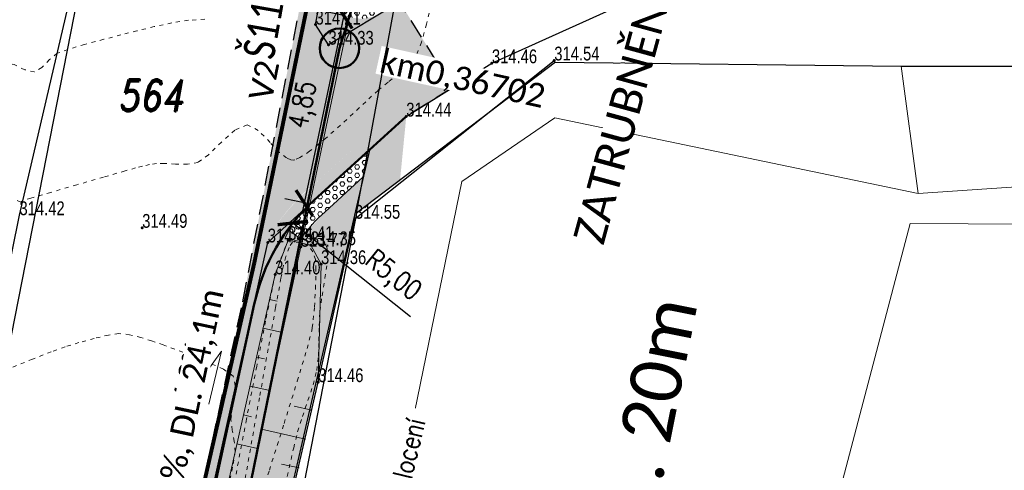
# Model space of a CAD drawing. Header units: feet. Extents: x -783217 to -782936, y -1044805 to -1043930.
# Tile 6 of 81: x -783124 to -783099, y -1044695 to -1044684. Entities that reach past the tile are written whole.
import ezdxf
from ezdxf import colors
from ezdxf.entities.mleader import LeaderData, LeaderLine
from ezdxf.enums import TextEntityAlignment as Align
from ezdxf.math import Vec2, Vec3

# ---------------------------------------------------------------- set-up
doc = ezdxf.new("R2010")
doc.units = ezdxf.units.FT
doc.header["$MEASUREMENT"] = 0
for name, pattern in [('ACAD_ISO07W100', [3, 0, -3]), ('V1a', [1, 1, 0]), ('ČÁRKOVANÁ', [0.75, 0.5, -0.25])]:
    doc.linetypes.add(name, pattern=pattern)
doc.layers.get('Defpoints').update_dxf_attribs({"lineweight": 9})
for name, color, linetype, lineweight in [('_DZ vodorovné', 5, 'Continuous', 15), ('BOURÁNÍ', 1, 'Continuous', 50), ('K_silniční obrubník', 1, 'Continuous', 50), ('K_záhon. obr.', 202, 'Continuous', 30), ('KAN-návrh', 16, 'KANVBRDO', 50), ('KAN-popis', 14, 'Continuous', 30), ('KN_hranice pozemků', 140, 'Continuous', 30), ('KN_slučky', 253, 'Continuous', 9), ('popis kan', 1, 'Continuous', 25), ('POPIS-VELKÉ', 1, 'Continuous', 50), ('S_UV NOVÉ', 14, 'Continuous', 30), ('Vrstevnice', 250, 'ACAD_ISO07W100', 15), ('Vrstva 51', 7, 'Continuous', 0), ('Z_svahování', 36, 'Continuous', 9), ('Z_VÝŠKY', 7, 'Continuous', 9), ('Z_VÝŠKY NETISK', 252, 'Continuous', 9), ('ŠRAFY', 9, 'Continuous', 9), ('šrafy varovné pásy', 230, 'Continuous', 5)]:
    doc.layers.add(name, color=color, linetype=linetype, lineweight=lineweight)
for name, color, linetype in [('A_kóty', 1, 'Continuous'), ('A_kóty směrová', 1, 'Continuous'), ('K-HRANA KOMUNIKACE', 1, 'Continuous'), ('KN_značky kultur', 7, 'Continuous'), ('KN_čísla pozemků', 140, 'Continuous'), ('nové sklony', 1, 'Continuous'), ('NOVÝ POPIS', 1, 'Continuous'), ('Z_hrany ploch', 7, 'Continuous'), ('Z_oploceni', 3, 'PLOTDRTL')]:
    doc.layers.add(name, color=color, linetype=linetype)
doc.layers.add('SRF_CHODNÍKY', color=7, linetype='Continuous', lineweight=25, true_color=0xf5f089)
doc.layers.add('šrafy zeleň', color=7, linetype='Continuous', lineweight=13, true_color=0xdaf1b1)
doc.styles.add('calibri', font='calibri.ttf')
doc.styles.add('Legend', font='calibri.ttf')
doc.styles.add('RomanD', font='romand.shx', dxfattribs={"width": 0.7, "oblique": 10})
doc.styles.add('ROMANS', font='romans.shx', dxfattribs={"width": 0.8})
doc.styles.add('Style-cs_Working', font='cs_Working.shx')
doc.styles.add('znacky', font='arial.ttf')
doc.linetypes.add('6.2321', pattern='A,3.5,-4,[24,dgnlstyle-is.shx,S=0.015865,R=0,X=0,Y=0],6,-3,3.5', length=20)
doc.linetypes.add('KANVBRDO', pattern='A,7,-6.5,[6,civil.shx,S=1,R=0,X=0,Y=0],-6.5', length=20)
doc.linetypes.add('PLOTDRTL', pattern='A,5,[95,civil.shx,S=1,R=0,X=0,Y=0],5', length=10)
doc.dimstyles.new('situ 250', dxfattribs={"dimscale": 0.25, "dimtxt": 2, "dimasz": 2.2, "dimexe": 2, "dimexo": 2, "dimgap": 0.8, "dimtad": 1, "dimrnd": 0.05, "dimzin": 3, "dimtxsty": 'ROMANS', "dimblk": 'ARCHTICK', "dimcen": 0.09, "dimdle": 1, "dimadec": 1, "dimazin": 3, "dimtfac": 1, "dimtofl": 0, "dimtmove": 0, "dimatfit": 2, "dimldrblk": 'TerminatorOpen_0.5', "dimfxl": 4, "dimfxlon": 1, "dimfrac": 2, "dimtzin": 3, "dimarcsym": 0})

# ---------------------------------------------------------------- blocks, each defined once
blk = doc.blocks.new('4.02_1')
at = {"layer": 'KN_značky kultur', "linetype": 'Continuous'}
h = blk.add_hatch(color=256, dxfattribs=at)
edge = h.paths.add_edge_path()
edge.add_arc((0, 0), 0.175, 0, 360)
blk = doc.blocks.new('_ArchTick')
at = {"color": 0, "linetype": 'ByBlock', "const_width": 0.15}
blk.add_lwpolyline([(-0.5, -0.5), (0.5, 0.5)], dxfattribs=at)
blk = doc.blocks.new('*D53')
at = {"layer": 'A_kóty', "color": 0, "linetype": 'Continuous', "lineweight": -2, "ltscale": 0.5, "transparency": 16777216}
for p, q in [((-783116.131, -1044683.179), (-783117.235, -1044688.414)), ((-783116.183, -1044683.424), (-783116.672, -1044683.321)), ((-783117.183, -1044688.17), (-783117.673, -1044688.067))]:
    blk.add_line(p, q, dxfattribs=at)
at = {"layer": 'Defpoints', "color": 0, "linetype": 'Continuous', "ltscale": 0.5, "transparency": 16777216}
for p in [(-783116.042, -1044683.454), (-783117.183, -1044688.17), (-783117.042, -1044688.2)]:
    blk.add_point(p, dxfattribs=at)
at = {"layer": 'A_kóty', "color": 0, "linetype": 'Continuous', "lineweight": -2, "ltscale": 0.5, "transparency": 16777216, "xscale": 0.55, "yscale": 0.55, "zscale": 0.55}
for p, rotation in [((-783116.183, -1044683.424), 78.09685045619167), ((-783117.183, -1044688.17), 258.0968504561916)]:
    blk.add_blockref('_ArchTick', p, dxfattribs=dict(at, rotation=rotation))
at = {"layer": 'A_kóty', "color": 0, "linetype": 'Continuous', "ltscale": 0.5, "transparency": 16777216, "insert": (-783117.17, -1044685.694), "char_height": 0.5, "attachment_point": 5, "rotation": 78.0969, "style": 'ROMANS'}
blk.add_mtext('4,85', dxfattribs=at)
blk = doc.blocks.new('TerminatorOpen_0.5')
at = {"color": 0, "linetype": 'ByBlock', "lineweight": -2}
for q in [(-1, 0.25), (-1, 0), (-1, -0.25)]:
    blk.add_line((0, 0), q, dxfattribs=at)
blk = doc.blocks.new('*D77')
at = {"layer": 'A_kóty směrová', "color": 0, "lineweight": -2, "ltscale": 0.5, "transparency": 16777216}
blk.add_line((-783114.489, -1044691.057), (-783117.473, -1044688.678), dxfattribs=at)
at = {"layer": 'Defpoints', "color": 0, "ltscale": 0.5, "transparency": 16777216}
for p in [(-783117.473, -1044688.678), (-783113.564, -1044691.795)]:
    blk.add_point(p, dxfattribs=at)
at = {"layer": 'A_kóty směrová', "color": 0, "lineweight": -2, "ltscale": 0.5, "transparency": 16777216, "xscale": 0.55, "yscale": 0.55, "zscale": 0.55, "rotation": 141.4315246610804}
blk.add_blockref('_ArchTick', (-783117.473, -1044688.678), dxfattribs=at)
at = {"layer": 'A_kóty směrová', "color": 0, "ltscale": 0.5, "transparency": 16777216, "insert": (-783114.961, -1044690.045), "char_height": 0.5, "attachment_point": 5, "rotation": 321.4315, "style": 'ROMANS'}
blk.add_mtext('R5,00', dxfattribs=at)

msp = doc.modelspace()

# ---------------------------------------------------------------- hatches: boundary and pattern name
at = {"layer": 'SRF_CHODNÍKY', "ltscale": 0.5}
h = msp.add_hatch(color=256, dxfattribs=at)
h.dxf.hatch_style = 1
edge = h.paths.add_edge_path()
edge.add_line((-783115.699, -1044687.519), (-783116.658, -1044688.391))
edge.add_line((-783116.658, -1044688.391), (-783117.277, -1044689.079))
edge.add_line((-783117.277, -1044689.079), (-783117.6, -1044688.843))
edge.add_arc((-783113.564, -1044691.795), 5, 143.8139, 167.7697)
edge.add_line((-783118.451, -1044690.736), (-783121.77, -1044706.052))
edge.add_line((-783121.77, -1044706.052), (-783121.377, -1044706.123))
edge.add_arc((-783120.787, -1044706.235), 0.6, 169.2964, 257.5743)
edge.add_line((-783120.916, -1044706.821), (-783120.021, -1044707.018))
edge.add_line((-783120.021, -1044707.018), (-783118.795, -1044700.965))
edge.add_line((-783118.795, -1044700.965), (-783115.699, -1044687.519))
at = {"layer": 'ŠRAFY', "linetype": 'Continuous', "ltscale": 0.5}
h = msp.add_hatch(color=256, dxfattribs=at)
h.dxf.hatch_style = 1
edge = h.paths.add_edge_path()
edge.add_line((-783116.875, -1044681.025), (-783117.468, -1044684.087))
edge.add_arc((-783116.599, -1044683.593), 1, 209.5996, 301.0806)
edge.add_line((-783116.082, -1044684.45), (-783114.471, -1044683.555))
edge.add_line((-783114.471, -1044683.555), (-783114.77, -1044683.075))
edge.add_line((-783114.77, -1044683.075), (-783115.233, -1044683.354))
edge.add_arc((-783115.749, -1044682.498), 1, 163.3627, 301.0806, ccw=False)
edge.add_line((-783116.707, -1044682.211), (-783109.45, -1044657.925))
edge.add_line((-783109.45, -1044657.925), (-783109.935, -1044657.801))
edge.add_line((-783109.935, -1044657.801), (-783116.875, -1044681.025))
h = msp.add_hatch(color=256, dxfattribs=at)
h.dxf.hatch_style = 1
edge = h.paths.add_edge_path()
edge.add_line((-783117.468, -1044684.087), (-783118.744, -1044690.672))
edge.add_arc((-783113.439, -1044691.845), 5.433, 128.5216, 167.5293, ccw=False)
edge.add_line((-783116.823, -1044687.595), (-783115.776, -1044686.643))
edge.add_line((-783115.776, -1044686.643), (-783113.42, -1044685.246))
edge.add_line((-783113.42, -1044685.246), (-783114.471, -1044683.555))
edge.add_line((-783114.471, -1044683.555), (-783116.082, -1044684.45))
edge.add_arc((-783116.599, -1044683.593), 1, 209.5996, 301.0806, ccw=False)
at = {"layer": 'ŠRAFY', "ltscale": 0.5}
h = msp.add_hatch(color=256, dxfattribs=at)
h.dxf.hatch_style = 1
h.paths.add_polyline_path([(-783120.1, -1044707.41), (-783121.002, -1044707.211, -0.409757), (-783121.767, -1044706.034), (-783118.451, -1044690.736, -0.156168), (-783116.927, -1044688.095), (-783114.6, -1044685.98), (-783114.802, -1044685.758), (-783117.129, -1044687.873, 0.156168), (-783118.744, -1044690.672), (-783122.06, -1044705.973, 0.116127), (-783121.884, -1044707.88), (-783120.255, -1044708.206)])
at = {"layer": 'šrafy varovné pásy', "ltscale": 0.5}
h = msp.add_hatch(dxfattribs=at)
h.set_pattern_fill('HEX', color=256, scale=0.5)
h.set_pattern_definition([(0, (0, 0), (0, 0.108253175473), [0.0625, -0.125]), (120, (0, 0), (-0.09375, -0.0541265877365), [0.0625, -0.125]), (60, (0.0625, 0), (-0.09375, 0.0541265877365), [0.0625, -0.125])])
h.paths.add_polyline_path([(-783116.324, -1044682.326), (-783116.707, -1044682.211, 0.68547), (-783115.233, -1044683.354), (-783114.77, -1044683.075), (-783114.602, -1044682.506), (-783115.439, -1044683.011, -0.685559)])
h.paths.add_polyline_path([(-783115.692, -1044687.513), (-783115.535, -1044686.829), (-783116.927, -1044688.095, 0.050432), (-783117.6, -1044688.843), (-783117.277, -1044689.079, -0.050432), (-783116.658, -1044688.391)])
at = {"layer": 'šrafy zeleň', "ltscale": 0.5}
h = msp.add_hatch(color=256, dxfattribs=at)
h.dxf.hatch_style = 1
h.paths.add_polyline_path([(-783114.6, -1044685.98), (-783115.574, -1044686.865), (-783115.692, -1044687.513), (-783115.936, -1044688.57), (-783115.943, -1044688.513), (-783114.756, -1044687.571)])

# ---------------------------------------------------------------- linework, layer by layer
at = {"layer": '_DZ vodorovné', "linetype": 'ČÁRKOVANÁ', "const_width": 0.1}
msp.add_lwpolyline([(-783118.453, -1044689.699), (-783116.899, -1044682.154)], dxfattribs=at)
at = {"layer": '_DZ vodorovné', "linetype": 'V1a', "const_width": 0.1}
msp.add_lwpolyline([(-783122.077, -1044705.996), (-783120.816, -1044700.231, 0.011552), (-783120.046, -1044696.679), (-783118.453, -1044689.699)], format="xyb", dxfattribs=at)
at = {"layer": 'BOURÁNÍ', "color": 146, "linetype": '6.2321', "lineweight": 18, "ltscale": 0.1, "true_color": 0x105689}
msp.add_lwpolyline([(-783117.27, -1044689.28), (-783115.59, -1044681.31)], dxfattribs=at)
at = {"layer": 'K-HRANA KOMUNIKACE', "linetype": 'ČÁRKOVANÁ'}
for points in [[(-783118.744, -1044690.672), (-783116.875, -1044681.025)], [(-783113.42, -1044685.246), (-783114.77, -1044683.075)], [(-783113.42, -1044685.246), (-783114.6, -1044685.98)]]:
    msp.add_lwpolyline(points, dxfattribs=at)
msp.add_lwpolyline([(-783120.255, -1044708.206), (-783121.884, -1044707.88, -0.116127), (-783122.06, -1044705.973), (-783118.744, -1044690.672)], format="xyb", dxfattribs=at)
at = {"layer": 'K_silniční obrubník', "linetype": 'Continuous', "ltscale": 0.5}
msp.add_lwpolyline([(-783120.1, -1044707.41), (-783121.002, -1044707.211, -0.409757), (-783121.767, -1044706.034), (-783118.451, -1044690.736, -0.156168), (-783116.927, -1044688.095), (-783114.6, -1044685.98)], format="xyb", dxfattribs=at)
at = {"layer": 'K_záhon. obr.'}
msp.add_lwpolyline([(-783115.535, -1044686.829), (-783118.795, -1044700.965)], dxfattribs=at)
at = {"layer": 'KAN-návrh', "ltscale": 0.5}
msp.add_circle((-783116.294, -1044684.252), 0.5, dxfattribs=at)
at = {"layer": 'KN_hranice pozemků', "linetype": 'Continuous'}
msp.add_line((-783102.06, -1044684.7), (-783091.63, -1044684.72), dxfattribs=at)
at = {"layer": 'KN_slučky', "linetype": 'Continuous'}
for p, q in [((-783102.06, -1044684.7), (-783101.63, -1044687.93)), ((-783110.84, -1044686.01), (-783113.19, -1044687.63)), ((-783101.63, -1044687.93), (-783110.84, -1044686.01)), ((-783113.19, -1044687.63), (-783115.64, -1044699.54)), ((-783098.44, -1044687.71), (-783101.63, -1044687.93)), ((-783105.19, -1044701.46), (-783101.83, -1044688.69)), ((-783101.83, -1044688.69), (-783098.37, -1044688.71))]:
    msp.add_line(p, q, dxfattribs=at)
at = {"layer": 'nové sklony', "lineweight": 15, "ltscale": 0.1}
msp.add_lwpolyline([(-783119.601, -1044693.271), (-783119.284, -1044691.926), (-783119.709, -1044692.529)], dxfattribs=at)
at = {"layer": 'Vrstevnice', "ltscale": 0.04}
for points, elevation in [([(-783113.971, -1044683.143), (-783114.089, -1044683.64), (-783114.214, -1044684.1), (-783114.341, -1044684.413), (-783114.538, -1044684.659), (-783114.79, -1044684.891), (-783115.062, -1044685.11), (-783115.316, -1044685.318), (-783115.625, -1044685.605), (-783116.105, -1044686.055), (-783116.646, -1044686.537), (-783117.048, -1044686.86), (-783117.295, -1044687.021), (-783117.42, -1044687.075), (-783117.468, -1044687.083), (-783117.523, -1044687.077), (-783117.635, -1044687.03), (-783117.81, -1044686.892), (-783118.05, -1044686.638), (-783118.35, -1044686.33), (-783118.635, -1044686.19), (-783118.941, -1044686.325), (-783119.283, -1044686.629), (-783119.612, -1044686.952), (-783119.879, -1044687.145), (-783120.142, -1044687.189), (-783120.45, -1044687.187), (-783120.734, -1044687.17), (-783120.927, -1044687.168), (-783121.102, -1044687.197), (-783121.284, -1044687.239), (-783121.457, -1044687.283), (-783121.725, -1044687.358), (-783122.269, -1044687.515), (-783122.945, -1044687.71), (-783123.607, -1044687.902), (-783124.111, -1044688.048), (-783124.313, -1044688.107), (-783124.366, -1044688.15), (-783124.508, -1044688.081)], 314.4), ([(-783119.702, -1044683.514), (-783120.119, -1044683.541), (-783120.541, -1044683.608), (-783120.985, -1044683.703), (-783121.423, -1044683.809), (-783121.828, -1044683.912), (-783122.265, -1044684.024), (-783122.749, -1044684.153), (-783123.175, -1044684.279), (-783123.442, -1044684.378), (-783123.639, -1044684.539), (-783123.83, -1044684.734), (-783124.027, -1044684.85), (-783124.266, -1044684.795), (-783124.536, -1044684.663), (-783124.775, -1044684.616), (-783124.957, -1044684.725), (-783125.178, -1044684.939), (-783125.401, -1044685.197)], 314.2), ([(-783118.441, -1044696.108), (-783118.069, -1044694.942), (-783117.694, -1044693.756), (-783117.361, -1044692.684), (-783117.113, -1044691.86), (-783116.996, -1044691.418), (-783116.996, -1044691.418), (-783116.981, -1044691.33), (-783116.956, -1044691.134), (-783116.926, -1044690.803), (-783116.9, -1044690.346), (-783116.889, -1044689.856), (-783116.898, -1044689.601), (-783116.968, -1044689.407), (-783117.085, -1044689.25), (-783117.286, -1044689.166), (-783117.485, -1044689.166), (-783117.57, -1044689.298), (-783117.65, -1044689.531), (-783117.714, -1044689.758), (-783117.775, -1044690.075), (-783117.911, -1044690.819), (-783118.099, -1044691.87), (-783118.319, -1044693.104), (-783118.549, -1044694.402), (-783118.768, -1044695.64)], 314.2), ([(-783119.112, -1044695.396), (-783118.986, -1044694.782), (-783118.935, -1044694.477), (-783118.958, -1044694.209), (-783119.008, -1044693.928), (-783119.042, -1044693.658), (-783119.016, -1044693.413), (-783118.961, -1044693.103), (-783118.932, -1044692.797), (-783118.984, -1044692.561), (-783119.233, -1044692.385), (-783119.705, -1044692.167), (-783120.261, -1044691.948), (-783120.758, -1044691.767), (-783121.055, -1044691.666), (-783121.324, -1044691.581), (-783121.61, -1044691.509), (-783121.883, -1044691.48), (-783122.145, -1044691.516), (-783122.504, -1044691.601), (-783122.892, -1044691.71), (-783123.245, -1044691.817), (-783123.593, -1044691.942), (-783124.068, -1044692.129), (-783124.567, -1044692.327)], 314.6)]:
    msp.add_lwpolyline(points, dxfattribs=dict(at, elevation=elevation))
at = {"layer": 'Vrstva 51', "color": 7, "linetype": 'Continuous', "lineweight": 53}
for p in [(-783116.9, -1044683.65), (-783116.57, -1044684.16), (-783112.43, -1044684.63), (-783110.85, -1044684.56), (-783114.6, -1044685.98), (-783115.9, -1044688.57), (-783121.29, -1044688.8), (-783118.11, -1044689.17), (-783117.59, -1044689.11), (-783117.27, -1044689.28), (-783117.02, -1044689.24), (-783116.76, -1044689.72), (-783117.92, -1044689.98), (-783116.83, -1044692.71)]:
    msp.add_point(p, dxfattribs=at)
at = {"layer": 'Z_hrany ploch', "linetype": 'Continuous', "flags": 128}
msp.add_lwpolyline([(-783132.86, -1044727.74), (-783129.98, -1044714.77), (-783128.51, -1044706.5), (-783127.06, -1044700.34), (-783125.91, -1044695.93), (-783124.4, -1044688.48), (-783122.31, -1044679.53), (-783119.26, -1044668.63), (-783116.89, -1044660.87), (-783114.51, -1044652.91), (-783110.01, -1044639.4), (-783109.04, -1044635.96), (-783109.74, -1044635.18), (-783110.39, -1044635.9), (-783111.06, -1044635.6), (-783111.41, -1044635.45), (-783112.4, -1044635.62)], dxfattribs=at)
at = {"layer": 'Z_oploceni', "ltscale": 0.5, "flags": 128}
msp.add_lwpolyline([(-783118.24, -1044698.789), (-783116.83, -1044692.71), (-783115.9, -1044688.57), (-783110.85, -1044684.56)], dxfattribs=at)
at = {"layer": 'Z_svahování', "linetype": 'Continuous', "flags": 128}
for points in [[(-783119.9, -1044698.75), (-783117.92, -1044689.98), (-783117.59, -1044689.11), (-783117.02, -1044689.24), (-783116.76, -1044689.72), (-783116.83, -1044692.71)], [(-783120.69, -1044706.67), (-783119.28, -1044700.18), (-783119.27, -1044698.57), (-783117.27, -1044689.28)], [(-783118.063, -1044690.614), (-783117.87, -1044690.657)], [(-783118.228, -1044691.345), (-783117.738, -1044691.456)], [(-783118.393, -1044692.077), (-783118.195, -1044692.122)], [(-783118.559, -1044692.809), (-783118.054, -1044692.922)], [(-783116.989, -1044693.422), (-783117.437, -1044693.322)], [(-783118.724, -1044693.54), (-783118.519, -1044693.586)], [(-783117.153, -1044694.154), (-783118.266, -1044693.905)], [(-783118.889, -1044694.272), (-783118.37, -1044694.389)], [(-783117.317, -1044694.885), (-783117.759, -1044694.786)]]:
    msp.add_lwpolyline(points, dxfattribs=at)
at = {"layer": 'šrafy varovné pásy'}
msp.add_lwpolyline([(-783117.277, -1044689.079, -0.050432), (-783116.658, -1044688.391), (-783115.699, -1044687.519)], format="xyb", dxfattribs=at)
msp.add_lwpolyline([(-783117.6, -1044688.843), (-783117.277, -1044689.079)], dxfattribs=at)

# ---------------------------------------------------------------- block references
at = {"layer": 'KN_značky kultur', "linetype": 'Continuous', "xscale": 0.5, "yscale": 0.5}
msp.add_blockref('4.02_1', (-783108.17, -1044692.4), dxfattribs=at)

# ---------------------------------------------------------------- texts
at = {"layer": '_DZ vodorovné', "linetype": 'V1a', "style": 'Legend'}
msp.add_text('V2', height=0.6, rotation=78.4583, dxfattribs=at).set_placement((-783118.6, -1044685.496), align=Align.TOP_LEFT)
at = {"layer": 'KAN-popis', "style": 'calibri', "width": 0.8}
msp.add_text('Š11', height=0.8, rotation=80, dxfattribs=at).set_placement((-783117.962, -1044684.567))
at = {"layer": 'KN_čísla pozemků', "linetype": 'Continuous', "style": 'RomanD', "oblique": 10, "width": 0.8}
msp.add_text('564', height=0.8, dxfattribs=at).set_placement((-783121.088, -1044685.843), align=Align.CENTER)
at = {"layer": 'nové sklony', "style": 'znacky'}
msp.add_text('4,2%%%', height=0.5, rotation=77.2265, dxfattribs=at).set_placement((-783120.043, -1044693.254))
at = {"layer": 'Z_VÝŠKY', "linetype": 'Continuous', "style": 'Style-cs_Working', "width": 0.8}
for s, p in [('314.21', (-783116.9, -1044683.65)), ('314.33', (-783116.57, -1044684.16)), ('314.54', (-783110.85, -1044684.56)), ('314.46', (-783112.43, -1044684.63)), ('314.44', (-783114.6, -1044685.98)), ('314.42', (-783124.4, -1044688.48)), ('314.49', (-783121.29, -1044688.8)), ('314.55', (-783115.9, -1044688.57)), ('314.45', (-783118.11, -1044689.17)), ('314.40', (-783117.92, -1044689.98)), ('314.46', (-783116.83, -1044692.71))]:
    msp.add_text(s, height=0.35, dxfattribs=at).set_placement(p)
at = {"layer": 'Z_VÝŠKY NETISK', "linetype": 'Continuous', "style": 'Style-cs_Working', "width": 0.8}
for s, p in [('314.41', (-783117.59, -1044689.11)), ('313.77', (-783117.27, -1044689.28)), ('314.35', (-783117.02, -1044689.24)), ('314.36', (-783116.76, -1044689.72))]:
    msp.add_text(s, height=0.35, dxfattribs=at).set_placement(p)

# ---------------------------------------------------------------- dimensions: what is measured, and where the dimension line sits
at = {"layer": 'A_kóty', "linetype": 'Continuous', "ltscale": 0.5}
dim = msp.add_aligned_dim(p1=(-783116.042, -1044683.454), p2=(-783117.042, -1044688.2), distance=-0.144, dimstyle='situ 250', dxfattribs=at)
dim.commit()
dim.dimension.update_dxf_attribs({"geometry": '*D53', "text_midpoint": (-783117.17, -1044685.694)})
at = {"layer": 'A_kóty směrová', "ltscale": 0.5}
dim = msp.add_radius_dim(center=(-783113.564, -1044691.795), mpoint=(-783117.473, -1044688.678), dimstyle='situ 250', override={"dimtmove": 1}, dxfattribs=at)
dim.commit()
dim.dimension.update_dxf_attribs({"geometry": '*D77', "text_midpoint": (-783115.271, -1044690.434), "dimtype": 164})

# ---------------------------------------------------------------- next in the draw order: texts
at = {"layer": 'POPIS-VELKÉ', "linetype": 'ByBlock', "insert": (-783111.473, -1044705.411), "char_height": 1.3, "attachment_point": 1, "rotation": 78.7092, "style": 'calibri', "bg_fill": 3, "box_fill_scale": 1, "bg_fill_color": 256, "bg_fill_transparency": 0}
msp.add_mtext_dynamic_manual_height_columns('ÚSEK "A" - dl. 20m', width=15.16632, gutter_width=1, heights=[0], dxfattribs=at)

# ---------------------------------------------------------------- next in the draw order: linework, layer by layer
at = {"layer": 'KAN-návrh', "ltscale": 0.2}
msp.add_lwpolyline([(-783121.109, -1044707.811), (-783116.294, -1044684.252), (-783106.748, -1044653.522)], dxfattribs=at)
at = {"layer": 'Z_hrany ploch', "linetype": 'Continuous', "flags": 128}
msp.add_lwpolyline([(-783123.3, -1044715.46), (-783123.2, -1044715.39), (-783121.69, -1044706.77), (-783120.876, -1044701.68), (-783120.203, -1044698.523), (-783118.11, -1044689.17), (-783114.6, -1044685.98), (-783112.43, -1044684.63), (-783109.53, -1044683.32), (-783110.43, -1044681.01), (-783112.97, -1044681.99), (-783116.57, -1044684.16), (-783116.9, -1044683.65), (-783116.45, -1044681.35), (-783113.34, -1044669.64), (-783111.3, -1044662.94), (-783108.81, -1044654.91), (-783107.09, -1044650.24), (-783107.07, -1044649.96), (-783104.96, -1044649.03), (-783102.39, -1044648.66), (-783101.08, -1044648.99), (-783098.02, -1044652.1), (-783096.58, -1044656.01)], dxfattribs=at)

# ---------------------------------------------------------------- next in the draw order: texts
at = {"layer": 'popis kan', "ltscale": 0.5, "insert": (-783115.179, -1044684.263), "char_height": 0.6, "attachment_point": 1, "rotation": 347.5106, "style": 'Legend', "bg_fill": 3, "box_fill_scale": 1.1, "bg_fill_color": 256, "bg_fill_transparency": 0}
msp.add_mtext_dynamic_manual_height_columns('km0,36702', width=3.10135, gutter_width=3.75, heights=[0], dxfattribs=at)
at = {"layer": 'S_UV NOVÉ', "insert": (-783110.38, -1044689.055), "char_height": 0.8, "attachment_point": 1, "rotation": 74.7387, "style": 'Legend', "bg_fill": 3, "box_fill_scale": 1, "bg_fill_color": 256, "bg_fill_transparency": 0}
msp.add_mtext_dynamic_manual_height_columns('ZATRUBNĚNÍ PŘÍKOPU - STOKA "S3" dl. 56 m', width=22.84074, gutter_width=3.75, heights=[0], dxfattribs=at)

# ---------------------------------------------------------------- next in the draw order: leaders
at = {"layer": 'NOVÝ POPIS', "color": 146, "linetype": 'ByBlock', "true_color": 0x105689}
ml = msp.add_multileader_mtext('Standard', dxfattribs=at)
ml.set_content('připojení svodu\\P2x DN150', color=(16, 86, 137), style='ROMANS')
ml.set_leader_properties()
ml.build(insert=Vec2(0, 0))
ml.multileader.update_dxf_attribs({"dogleg_length": 0.36, "arrow_head_size": 0.3})
ctx = ml.context
ctx.base_point, ctx.char_height, ctx.arrow_head_size, ctx.landing_gap_size, ctx.plane_origin, ctx.plane_x_axis, ctx.plane_y_axis = Vec3(-783115.268, -1044697.766), 0.5, 0.3, 0.09, Vec3(-783114.794, -1044687.286), Vec3(0.228639, 0.973511), Vec3(-0.973511, 0.228639)
notes = []
notes.append((ctx, [(0, (1, 1, 0), (-783115.35, -1044698.116), (0.228639, 0.973511), 0.36, [(0, [(-783116.527, -1044698.021)], 0, [])])]))
ctx.mtext.insert, ctx.mtext.text_direction, ctx.mtext.rotation, ctx.mtext.flow_direction = Vec3(-783115.491, -1044697.621), Vec3(0.228639, 0.973511), 1.340117, 5
ctx.mtext.has_bg_fill, ctx.mtext.bg_color, ctx.mtext.bg_scale_factor, ctx.mtext.bg_transparency, ctx.mtext.use_window_bg_color = 1, -1027028792, 1.5, 0, 1
for ctx, leaders in notes:
    for number, flags, end, landing, length, lines in leaders:
        leader = LeaderData()
        leader.index, (leader.has_last_leader_line, leader.has_dogleg_vector, leader.attachment_direction) = number, flags
        leader.last_leader_point, leader.dogleg_vector, leader.dogleg_length = Vec3(end), Vec3(landing), length
        for number, points, colour, breaks in lines:
            line = LeaderLine()
            line.index, line.vertices, line.color, line.breaks = number, Vec3.list(points), colors.encode_raw_color(colour), breaks
            leader.lines.append(line)
        ctx.leaders.append(leader)

# ---------------------------------------------------------------- next in the draw order: linework, layer by layer
at = {"layer": 'KN_hranice pozemků', "linetype": 'Continuous'}
for p, q in [((-783115.86, -1044688.43), (-783112.01, -1044667.37)), ((-783110.82, -1044684.6), (-783115.86, -1044688.43)), ((-783110.82, -1044684.6), (-783102.06, -1044684.7))]:
    msp.add_line(p, q, dxfattribs=at)
at = {"layer": 'Vrstevnice', "ltscale": 0.04, "elevation": 314.4}
msp.add_lwpolyline([(-783117.618, -1044695.098), (-783117.453, -1044694.375), (-783117.353, -1044693.966), (-783117.231, -1044693.581), (-783117.09, -1044693.177), (-783116.959, -1044692.778), (-783116.868, -1044692.412), (-783116.827, -1044692.049), (-783116.814, -1044691.662), (-783116.808, -1044691.275), (-783116.788, -1044690.916), (-783116.734, -1044690.52), (-783116.661, -1044690.077), (-783116.599, -1044689.694), (-783116.579, -1044689.478), (-783116.579, -1044689.478), (-783116.583, -1044689.451), (-783116.593, -1044689.391), (-783116.616, -1044689.296), (-783116.66, -1044689.174), (-783116.74, -1044689.073), (-783116.975, -1044689.062), (-783117.316, -1044689.104), (-783117.495, -1044689.132), (-783117.585, -1044689.113), (-783117.657, -1044689.277), (-783117.8, -1044689.633), (-783117.92, -1044689.98), (-783117.999, -1044690.345), (-783118.164, -1044691.166), (-783118.39, -1044692.312), (-783118.65, -1044693.651), (-783118.915, -1044695.052)], dxfattribs=at)

# ---------------------------------------------------------------- next in the draw order: leaders
at = {"layer": 'BOURÁNÍ', "linetype": 'ByBlock', "lineweight": 13}
ml = msp.add_multileader_mtext('Standard', dxfattribs=at)
ml.set_content('demontáž stávajícího oplocení', color=256, style='ROMANS')
ml.set_leader_properties()
ml.build(insert=Vec2(0, 0))
ml.multileader.update_dxf_attribs({"dogleg_length": 0.36, "arrow_head_size": 0.3})
ctx = ml.context
ctx.base_point, ctx.char_height, ctx.arrow_head_size, ctx.landing_gap_size, ctx.plane_origin, ctx.plane_x_axis, ctx.plane_y_axis = Vec3(-783116.172, -1044701.719), 0.5, 0.3, 0.09, Vec3(-783109.097, -1044705.145), Vec3(0.228351, 0.973579), Vec3(-0.973579, 0.228351)
notes = []
notes.append((ctx, [(0, (1, 1, 0), (-783116.254, -1044702.069), (0.228351, 0.973579), 0.36, [(0, [(-783119.037, -1044702.229)], 0, [])])]))
ctx.mtext.insert, ctx.mtext.text_direction, ctx.mtext.rotation, ctx.mtext.flow_direction = Vec3(-783116.476, -1044701.555), Vec3(0.228351, 0.973579), 1.340413, 5
ctx.mtext.has_bg_fill, ctx.mtext.bg_color, ctx.mtext.bg_scale_factor, ctx.mtext.bg_transparency, ctx.mtext.use_window_bg_color = 1, -1027028792, 1.5, 0, 1
for ctx, leaders in notes:
    for number, flags, end, landing, length, lines in leaders:
        leader = LeaderData()
        leader.index, (leader.has_last_leader_line, leader.has_dogleg_vector, leader.attachment_direction) = number, flags
        leader.last_leader_point, leader.dogleg_vector, leader.dogleg_length = Vec3(end), Vec3(landing), length
        for number, points, colour, breaks in lines:
            line = LeaderLine()
            line.index, line.vertices, line.color, line.breaks = number, Vec3.list(points), colors.encode_raw_color(colour), breaks
            leader.lines.append(line)
        ctx.leaders.append(leader)

# ---------------------------------------------------------------- next in the draw order: texts
at = {"layer": 'popis kan', "ltscale": 0.5, "insert": (-783122.409, -1044702.549), "char_height": 0.6, "attachment_point": 1, "rotation": 78.0125, "style": 'Legend', "bg_fill": 3, "box_fill_scale": 1.1, "bg_fill_color": 256, "bg_fill_transparency": 0}
msp.add_mtext_dynamic_manual_height_columns('PP SN10 DN400, 5,2%, DL. 24,1m', width=13.12507, gutter_width=3.75, heights=[0], dxfattribs=at)

# ---------------------------------------------------------------- next in the draw order: linework, layer by layer
at = {"layer": 'KN_hranice pozemků', "linetype": 'Continuous'}
for p, q in [((-783121.59, -1044676.15), (-783133.68, -1044737.65)), ((-783115.86, -1044688.43), (-783119.3, -1044706.11))]:
    msp.add_line(p, q, dxfattribs=at)

doc.saveas('drawing.dxf')
